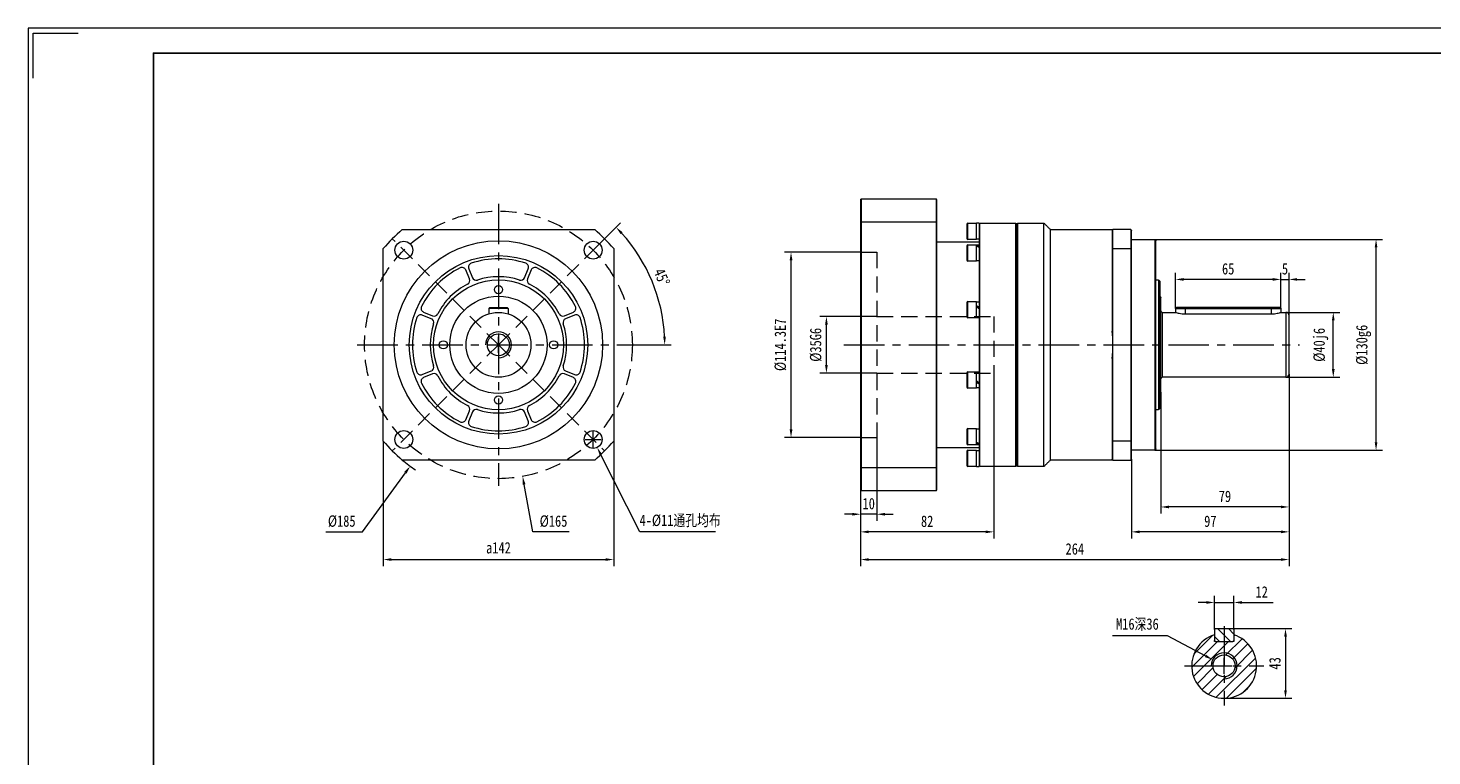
# Model space of a CAD drawing. Header units: millimetres. Extents: x -107 to 1191, y -129 to 788.
# Tile 5 of 6: x -107 to 758, y 340 to 788. Entities that reach past the tile are written whole.
import ezdxf

# ---------------------------------------------------------------- set-up
doc = ezdxf.new("R2010")
doc.units = ezdxf.units.MM
doc.header["$LTSCALE"] = 20
doc.linetypes.add('CENTER', pattern=[2, 1.25, -0.25, 0.25, -0.25])
doc.linetypes.add('DASHED', pattern=[0.75, 0.5, -0.25])
doc.layers.get('0').update_dxf_attribs({"lineweight": 18})
for name, color, linetype, lineweight in [('3中心线层', 1, 'CENTER', 18), ('4虚线层', 6, 'DASHED', 18), ('5剖面线层', 2, 'Continuous', 18), ('图框_外框线', 7, 'Continuous', 18)]:
    doc.layers.add(name, color=color, linetype=linetype, lineweight=lineweight)
doc.styles.add('TH_GBDIM', font='txt', dxfattribs={"width": 0.8})
doc.dimstyles.new('TH_GBDIM', dxfattribs={"dimscale": 2, "dimtxt": 3.5, "dimasz": 2.5, "dimexe": 2, "dimexo": 0, "dimgap": 1.5, "dimtad": 1, "dimdec": 1, "dimdsep": 46, "dimtxsty": 'TH_GBDIM', "dimcen": 2.5, "dimdle": 5, "dimclrd": 4, "dimclre": 4, "dimclrt": 3, "dimadec": 0, "dimazin": 0, "dimtfac": 0.714286, "dimtdec": 1, "dimtmove": 0, "dimatfit": 3, "dimfxl": 1, "dimtolj": 1, "dimarcsym": 0})

# ---------------------------------------------------------------- blocks, each defined once
blk = doc.blocks.new('*X3')
at = {"transparency": 16777216}
blk.add_hatch(color=4, dxfattribs=at).paths.add_polyline_path([(246.53, 525.76), (245.04, 525.01), (243.52, 529.84)], flags=0)
at = {"color": 4, "transparency": 16777216}
for p, q in [((241.04, 529.75), (241.04, 539.75)), ((236.04, 534.75), (246.04, 534.75)), ((269.88, 477.81), (245.78, 525.38)), ((316.39, 477.81), (269.88, 477.81))]:
    blk.add_line(p, q, dxfattribs=at)
at = {"color": 3, "transparency": 16777216, "insert": (294.63, 484.54), "char_height": 7, "width": 102.1689, "attachment_point": 5, "style": 'TH_GBDIM'}
blk.add_mtext('4-%%C11通孔均布', dxfattribs=at)
blk = doc.blocks.new('*X4')
at = {"transparency": 16777216}
blk.add_hatch(color=4, dxfattribs=at).paths.add_polyline_path([(199.34, 507.18), (197.71, 506.88), (197.62, 511.95)], flags=0)
at = {"color": 4, "transparency": 16777216}
for p, q in [((182.7, 588.09), (182.7, 598.09)), ((177.7, 593.09), (187.7, 593.09)), ((203.9, 477.81), (198.52, 507.03)), ((226.36, 477.81), (203.9, 477.81))]:
    blk.add_line(p, q, dxfattribs=at)
at = {"color": 3, "transparency": 16777216, "insert": (216.63, 484.31), "char_height": 7, "width": 30.5511, "attachment_point": 5, "style": 'TH_GBDIM'}
blk.add_mtext('%%C165', dxfattribs=at)
blk = doc.blocks.new('*X5')
at = {"transparency": 16777216}
for points in [[(116.7, 461.58), (116.7, 459.91), (111.7, 460.74)], [(248.7, 461.58), (248.7, 459.91), (253.7, 460.74)]]:
    blk.add_hatch(color=4, dxfattribs=at).paths.add_polyline_path(points, flags=0)
at = {"color": 4, "transparency": 16777216}
for p, q in [((111.7, 533.8), (111.7, 456.74)), ((253.7, 533.8), (253.7, 456.74)), ((116.7, 460.74), (248.7, 460.74))]:
    blk.add_line(p, q, dxfattribs=at)
at = {"color": 3, "transparency": 16777216, "insert": (182.7, 467.95), "char_height": 7, "width": 30.1778, "attachment_point": 5, "style": 'TH_GBDIM'}
blk.add_mtext('a142', dxfattribs=at)
blk = doc.blocks.new('*X6')
at = {"transparency": 16777216}
for points in [[(257.99, 661.34), (259.2, 662.49), (255.15, 665.53)], [(285.87, 598.11), (284.2, 598.07), (285.15, 593.09)]]:
    blk.add_hatch(color=4, dxfattribs=at).paths.add_polyline_path(points, flags=0)
at = {"color": 4, "transparency": 16777216}
for p, q in [((241.04, 651.42), (257.98, 668.36)), ((269.7, 593.09), (289.15, 593.09))]:
    blk.add_line(p, q, dxfattribs=at)
blk.add_arc((182.7, 593.09), 102.45, 2.79648, 42.20352, dxfattribs=at)
at = {"color": 3, "transparency": 16777216, "insert": (283.36, 634.78), "char_height": 7, "width": 21.6051, "attachment_point": 5, "rotation": 292.5, "style": 'TH_GBDIM'}
blk.add_mtext('45%%D', dxfattribs=at)
blk = doc.blocks.new('*X7')
at = {"transparency": 16777216}
blk.add_hatch(color=4, dxfattribs=at).paths.add_polyline_path([(618.77, 402.07), (617.98, 400.6), (622.79, 398.99)], flags=0)
at = {"color": 4, "transparency": 16777216}
for p, q in [((561.04, 413.88), (594.78, 413.88)), ((594.78, 413.88), (618.38, 401.33)), ((629.85, 390.23), (629.85, 400.23)), ((624.85, 395.23), (634.85, 395.23))]:
    blk.add_line(p, q, dxfattribs=at)
at = {"color": 3, "transparency": 16777216, "insert": (576.41, 420.66), "char_height": 7, "width": 54.6933, "attachment_point": 5, "style": 'TH_GBDIM'}
blk.add_mtext('M16深36', dxfattribs=at)
blk = doc.blocks.new('*X8')
at = {"transparency": 16777216}
for points in [[(618.85, 435.12), (618.85, 433.45), (623.85, 434.29)], [(640.85, 435.12), (640.85, 433.45), (635.85, 434.29)]]:
    blk.add_hatch(color=4, dxfattribs=at).paths.add_polyline_path(points, flags=0)
at = {"color": 4, "transparency": 16777216}
for p, q in [((618.85, 434.29), (613.85, 434.29)), ((623.85, 417.63), (623.85, 438.29)), ((623.85, 434.29), (635.85, 434.29)), ((635.85, 417.63), (635.85, 438.29)), ((640.85, 434.29), (660.12, 434.29))]:
    blk.add_line(p, q, dxfattribs=at)
at = {"color": 3, "transparency": 16777216, "insert": (652.99, 440.79), "char_height": 7, "width": 13.1289, "attachment_point": 5, "style": 'TH_GBDIM'}
blk.add_mtext('12', dxfattribs=at)
blk = doc.blocks.new('*X9')
at = {"transparency": 16777216}
for points in [[(666.83, 413.23), (668.5, 413.23), (667.66, 418.23)], [(666.83, 380.23), (668.5, 380.23), (667.66, 375.23)]]:
    blk.add_hatch(color=4, dxfattribs=at).paths.add_polyline_path(points, flags=0)
at = {"color": 4, "transparency": 16777216}
for p, q in [((635.25, 418.23), (671.66, 418.23)), ((667.66, 413.23), (667.66, 380.23)), ((629.85, 375.23), (671.66, 375.23))]:
    blk.add_line(p, q, dxfattribs=at)
at = {"color": 3, "transparency": 16777216, "insert": (661.16, 396.73), "char_height": 7, "width": 14.3733, "attachment_point": 5, "rotation": 90, "style": 'TH_GBDIM'}
blk.add_mtext('43', dxfattribs=at)
blk = doc.blocks.new('*X10')
at = {"transparency": 16777216}
blk.add_hatch(color=4, dxfattribs=at).paths.add_polyline_path([(124.68, 514.73), (126.03, 513.75), (128.29, 518.28)], flags=0)
at = {"color": 4, "transparency": 16777216}
for p, q in [((182.7, 588.09), (182.7, 598.09)), ((177.7, 593.09), (187.7, 593.09)), ((98.86, 477.81), (125.35, 514.24)), ((76.39, 477.81), (98.86, 477.81))]:
    blk.add_line(p, q, dxfattribs=at)
blk.add_arc((182.7, 593.09), 92.5, 230.13596, 236.44855, dxfattribs=at)
at = {"color": 3, "transparency": 16777216, "insert": (86.12, 484.31), "char_height": 7, "width": 30.5511, "attachment_point": 5, "style": 'TH_GBDIM'}
blk.add_mtext('%%C185', dxfattribs=at)
blk = doc.blocks.new('*X11')
at = {"transparency": 16777216}
for points in [[(696.28, 608.09), (697.94, 608.09), (697.11, 613.09)], [(696.28, 578.09), (697.94, 578.09), (697.11, 573.09)]]:
    blk.add_hatch(color=4, dxfattribs=at).paths.add_polyline_path(points, flags=0)
at = {"color": 4, "transparency": 16777216}
for p, q in [((667.85, 613.09), (701.11, 613.09)), ((697.11, 578.09), (697.11, 608.09)), ((667.85, 573.09), (701.11, 573.09))]:
    blk.add_line(p, q, dxfattribs=at)
at = {"color": 3, "transparency": 16777216, "insert": (689.44, 593.09), "char_height": 7, "width": 38.64, "attachment_point": 5, "rotation": 90, "style": 'TH_GBDIM'}
blk.add_mtext('%%C40j6', dxfattribs=at)
blk = doc.blocks.new('*X12')
at = {"transparency": 16777216}
for points in [[(722.62, 653.09), (724.29, 653.09), (723.45, 658.09)], [(722.62, 533.09), (724.29, 533.09), (723.45, 528.09)]]:
    blk.add_hatch(color=4, dxfattribs=at).paths.add_polyline_path(points, flags=0)
at = {"color": 4, "transparency": 16777216}
for p, q in [((587.05, 658.09), (727.45, 658.09)), ((723.45, 533.09), (723.45, 653.09)), ((587.05, 528.09), (727.45, 528.09))]:
    blk.add_line(p, q, dxfattribs=at)
at = {"color": 3, "transparency": 16777216, "insert": (715.79, 593.09), "char_height": 7, "width": 46.6044, "attachment_point": 5, "rotation": 90, "style": 'TH_GBDIM'}
blk.add_mtext('%%C130g6', dxfattribs=at)
blk = doc.blocks.new('*X13')
at = {"transparency": 16777216}
for points in [[(604.85, 634.23), (604.85, 632.57), (599.85, 633.4)], [(659.85, 634.23), (659.85, 632.57), (664.85, 633.4)]]:
    blk.add_hatch(color=4, dxfattribs=at).paths.add_polyline_path(points, flags=0)
at = {"color": 4, "transparency": 16777216}
for p, q in [((599.85, 615.49), (599.85, 637.4)), ((659.85, 633.4), (604.85, 633.4)), ((664.85, 615.49), (664.85, 637.4))]:
    blk.add_line(p, q, dxfattribs=at)
at = {"color": 3, "transparency": 16777216, "insert": (632.35, 639.9), "char_height": 7, "width": 14.1867, "attachment_point": 5, "style": 'TH_GBDIM'}
blk.add_mtext('65', dxfattribs=at)
blk = doc.blocks.new('*X14')
at = {"transparency": 16777216}
for points in [[(659.85, 634.23), (659.85, 632.57), (664.85, 633.4)], [(674.85, 634.23), (674.85, 632.57), (669.85, 633.4)]]:
    blk.add_hatch(color=4, dxfattribs=at).paths.add_polyline_path(points, flags=0)
at = {"color": 4, "transparency": 16777216}
for p, q in [((659.85, 633.4), (654.85, 633.4)), ((664.85, 615.49), (664.85, 637.4)), ((664.85, 633.4), (669.85, 633.4)), ((669.85, 611.09), (669.85, 637.4)), ((674.85, 633.4), (679.85, 633.4))]:
    blk.add_line(p, q, dxfattribs=at)
at = {"color": 3, "transparency": 16777216, "insert": (667.35, 639.9), "char_height": 7, "width": 6.0356, "attachment_point": 5, "style": 'TH_GBDIM'}
blk.add_mtext('5', dxfattribs=at)
blk = doc.blocks.new('*X15')
at = {"transparency": 16777216}
for points in [[(595.85, 493.99), (595.85, 492.32), (590.85, 493.16)], [(664.85, 493.99), (664.85, 492.32), (669.85, 493.16)]]:
    blk.add_hatch(color=4, dxfattribs=at).paths.add_polyline_path(points, flags=0)
at = {"color": 4, "transparency": 16777216}
for p, q in [((669.85, 575.09), (669.85, 489.16)), ((590.85, 563.89), (590.85, 489.16)), ((664.85, 493.16), (595.85, 493.16))]:
    blk.add_line(p, q, dxfattribs=at)
at = {"color": 3, "transparency": 16777216, "insert": (630.35, 499.66), "char_height": 7, "width": 14.0622, "attachment_point": 5, "style": 'TH_GBDIM'}
blk.add_mtext('79', dxfattribs=at)
blk = doc.blocks.new('*X16')
at = {"transparency": 16777216}
for points in [[(577.85, 478.64), (577.85, 476.97), (572.85, 477.81)], [(664.85, 478.64), (664.85, 476.97), (669.85, 477.81)]]:
    blk.add_hatch(color=4, dxfattribs=at).paths.add_polyline_path(points, flags=0)
at = {"color": 4, "transparency": 16777216}
for p, q in [((669.85, 575.09), (669.85, 473.81)), ((572.85, 522.59), (572.85, 473.81)), ((664.85, 477.81), (577.85, 477.81))]:
    blk.add_line(p, q, dxfattribs=at)
at = {"color": 3, "transparency": 16777216, "insert": (621.35, 484.31), "char_height": 7, "width": 14.3111, "attachment_point": 5, "style": 'TH_GBDIM'}
blk.add_mtext('97', dxfattribs=at)
blk = doc.blocks.new('*X17')
at = {"transparency": 16777216}
for points in [[(362.15, 645.24), (363.82, 645.24), (362.98, 650.24)], [(362.15, 540.94), (363.82, 540.94), (362.98, 535.94)]]:
    blk.add_hatch(color=4, dxfattribs=at).paths.add_polyline_path(points, flags=0)
at = {"color": 4, "transparency": 16777216}
for p, q in [((405.85, 650.24), (358.98, 650.24)), ((362.98, 540.94), (362.98, 645.24)), ((405.85, 535.94), (358.98, 535.94))]:
    blk.add_line(p, q, dxfattribs=at)
at = {"color": 3, "transparency": 16777216, "insert": (356.48, 593.09), "char_height": 7, "width": 62.4711, "attachment_point": 5, "rotation": 90, "style": 'TH_GBDIM'}
blk.add_mtext('%%C114.3E7', dxfattribs=at)
blk = doc.blocks.new('*X18')
at = {"transparency": 16777216}
for points in [[(383.94, 605.59), (385.6, 605.59), (384.77, 610.59)], [(383.94, 580.59), (385.6, 580.59), (384.77, 575.59)]]:
    blk.add_hatch(color=4, dxfattribs=at).paths.add_polyline_path(points, flags=0)
at = {"color": 4, "transparency": 16777216}
for p, q in [((415.85, 610.59), (380.77, 610.59)), ((384.77, 580.59), (384.77, 605.59)), ((415.85, 575.59), (380.77, 575.59))]:
    blk.add_line(p, q, dxfattribs=at)
at = {"color": 3, "transparency": 16777216, "insert": (378.27, 593.09), "char_height": 7, "width": 38.64, "attachment_point": 5, "rotation": 90, "style": 'TH_GBDIM'}
blk.add_mtext('%%C35G6', dxfattribs=at)
blk = doc.blocks.new('*X19')
at = {"transparency": 16777216}
for points in [[(400.85, 489.5), (400.85, 487.83), (405.85, 488.67)], [(420.85, 489.5), (420.85, 487.83), (415.85, 488.67)]]:
    blk.add_hatch(color=4, dxfattribs=at).paths.add_polyline_path(points, flags=0)
at = {"color": 4, "transparency": 16777216}
for p, q in [((415.85, 535.94), (415.85, 484.67)), ((405.85, 503.59), (405.85, 484.67)), ((400.85, 488.67), (395.85, 488.67)), ((415.85, 488.67), (405.85, 488.67)), ((420.85, 488.67), (425.85, 488.67))]:
    blk.add_line(p, q, dxfattribs=at)
at = {"color": 3, "transparency": 16777216, "insert": (410.85, 495.17), "char_height": 7, "width": 13.3156, "attachment_point": 5, "style": 'TH_GBDIM'}
blk.add_mtext('10', dxfattribs=at)
blk = doc.blocks.new('*X20')
at = {"transparency": 16777216}
for points in [[(410.85, 478.64), (410.85, 476.97), (405.85, 477.81)], [(482.85, 478.64), (482.85, 476.97), (487.85, 477.81)]]:
    blk.add_hatch(color=4, dxfattribs=at).paths.add_polyline_path(points, flags=0)
at = {"color": 4, "transparency": 16777216}
for p, q in [((487.85, 575.59), (487.85, 473.81)), ((405.85, 503.59), (405.85, 473.81)), ((482.85, 477.81), (410.85, 477.81))]:
    blk.add_line(p, q, dxfattribs=at)
at = {"color": 3, "transparency": 16777216, "insert": (446.85, 484.31), "char_height": 7, "width": 14.2489, "attachment_point": 5, "style": 'TH_GBDIM'}
blk.add_mtext('82', dxfattribs=at)
blk = doc.blocks.new('*X21')
at = {"transparency": 16777216}
for points in [[(410.85, 461.58), (410.85, 459.91), (405.85, 460.74)], [(664.85, 461.58), (664.85, 459.91), (669.85, 460.74)]]:
    blk.add_hatch(color=4, dxfattribs=at).paths.add_polyline_path(points, flags=0)
at = {"color": 4, "transparency": 16777216}
for p, q in [((669.85, 575.09), (669.85, 456.74)), ((405.85, 503.59), (405.85, 456.74)), ((410.85, 460.74), (664.85, 460.74))]:
    blk.add_line(p, q, dxfattribs=at)
at = {"color": 3, "transparency": 16777216, "insert": (537.85, 467.24), "char_height": 7, "width": 22.5244, "attachment_point": 5, "style": 'TH_GBDIM'}
blk.add_mtext('264', dxfattribs=at)

msp = doc.modelspace()

# ---------------------------------------------------------------- hatches: boundary and pattern name
at = {"layer": '5剖面线层'}
h = msp.add_hatch(dxfattribs=at)
h.set_pattern_fill('ANSI31', color=256, style=0, pattern_type=0)
h.set_pattern_definition([(135, (0, 0), (-3.367596, -3.367596), [])])
h.paths.add_polyline_path([(629.85, 410.23), (635.25, 410.23), (635.85, 410.83), (635.85, 417.63), (635.25, 418.23), (629.85, 418.23)], flags=0)
h.paths.add_polyline_path([(629.85, 418.23), (624.45, 418.23), (623.85, 417.63), (623.85, 410.83), (624.45, 410.23), (629.85, 410.23)], flags=0)
h = msp.add_hatch(dxfattribs=at)
h.set_pattern_fill('ANSI31', color=256, style=0, pattern_type=0)
h.set_pattern_definition([(45, (0, 0), (-3.367596, 3.367596), [])])
edge = h.paths.add_edge_path(flags=0)
edge.add_line((635.85, 414.31), (635.85, 410.83))
edge.add_line((635.85, 410.83), (635.85, 410.23))
edge.add_line((635.85, 410.23), (635.25, 410.23))
edge.add_line((635.25, 410.23), (629.85, 410.23))
edge.add_line((629.85, 410.23), (629.85, 403.23))
edge.add_arc((629.85, 395.23), 8, 0, 90, ccw=False)
edge.add_line((637.85, 395.23), (649.85, 395.23))
edge.add_arc((629.85, 395.23), 20, 0, 72.54239)
edge = h.paths.add_edge_path(flags=0)
edge.add_line((649.85, 395.23), (637.85, 395.23))
edge.add_arc((629.85, 395.23), 8, 270, 360, ccw=False)
edge.add_line((629.85, 387.23), (629.85, 375.23))
edge.add_arc((629.85, 395.23), 20, 270, 360)
edge = h.paths.add_edge_path(flags=0)
edge.add_arc((629.85, 395.23), 8, 180, 270, ccw=False)
edge.add_line((621.85, 395.23), (609.85, 395.23))
edge.add_arc((629.85, 395.23), 20, 180, 270)
edge.add_line((629.85, 375.23), (629.85, 387.23))
edge = h.paths.add_edge_path(flags=0)
edge.add_line((629.85, 410.23), (624.45, 410.23))
edge.add_line((624.45, 410.23), (623.85, 410.23))
edge.add_line((623.85, 410.23), (623.85, 410.83))
edge.add_line((623.85, 410.83), (623.85, 414.31))
edge.add_arc((629.85, 395.23), 20, 107.45761, 180)
edge.add_line((609.85, 395.23), (623.05, 395.23))
edge.add_arc((629.85, 395.23), 6.8, 90, 180, ccw=False)
edge.add_line((629.85, 402.03), (629.85, 410.23))
edge = h.paths.add_edge_path(flags=0)
edge.add_line((629.85, 403.23), (629.85, 402.03))
edge.add_arc((629.85, 395.23), 6.8, 0, 90, ccw=False)
edge.add_line((636.65, 395.23), (637.85, 395.23))
edge.add_arc((629.85, 395.23), 8, 0, 90)
edge = h.paths.add_edge_path(flags=0)
edge.add_line((637.85, 395.23), (636.65, 395.23))
edge.add_arc((629.85, 395.23), 6.8, 270, 360, ccw=False)
edge.add_line((629.85, 388.43), (629.85, 387.23))
edge.add_arc((629.85, 395.23), 8, 270, 360)
edge = h.paths.add_edge_path(flags=0)
edge.add_line((623.05, 395.23), (621.85, 395.23))
edge.add_arc((629.85, 395.23), 8, 180, 270)
edge.add_line((629.85, 387.23), (629.85, 388.43))
edge.add_arc((629.85, 395.23), 6.8, 180, 270, ccw=False)

# ---------------------------------------------------------------- linework, layer by layer
at = {"color": 7, "linetype": 'Continuous', "lineweight": 15}
for p, q in [((405.85, 682.59), (405.85, 668.44)), ((406.35, 668.63), (406.35, 683.09)), ((406.35, 683.09), (452.35, 683.09)), ((452.35, 683.09), (452.35, 668.63)), ((452.85, 668.44), (452.85, 682.59)), ((405.85, 668.44), (405.85, 517.73)), ((452.35, 668.63), (406.35, 668.63)), ((406.35, 517.55), (406.35, 668.63)), ((452.35, 668.63), (452.35, 517.55)), ((452.85, 517.73), (452.85, 668.44)), ((471.25, 667.34), (471.25, 663.09)), ((472, 663.09), (472, 668.09)), ((477.25, 663.09), (477.25, 668.09)), ((478.85, 668.03), (478.85, 667.59)), ((478.85, 667.94), (478.85, 667.59)), ((478.85, 667.56), (478.85, 654.57)), ((479.35, 593.09), (479.35, 668.09)), ((501.35, 668.09), (501.35, 518.09)), ((501.85, 518.59), (501.85, 667.59)), ((502.65, 593.09), (502.65, 668.09)), ((518.85, 593.09), (518.85, 668.09)), ((123.41, 664.09), (241.99, 664.09)), ((471.25, 663.09), (471.25, 658.84)), ((472, 658.09), (472, 663.09)), ((477.25, 658.09), (477.25, 663.09)), ((522.85, 593.09), (522.85, 664.09)), ((560.85, 663.59), (560.85, 652.19)), ((561.35, 652.38), (561.35, 664.09)), ((572.35, 664.09), (561.35, 664.09)), ((572.35, 664.09), (572.35, 652.38)), ((572.85, 652.19), (572.85, 663.59)), ((587.05, 658.09), (587.05, 528.09)), ((111.7, 533.8), (111.7, 652.38)), ((253.7, 652.38), (253.7, 533.8)), ((471.25, 653.97), (471.25, 647.22)), ((472, 646.78), (472, 654.72)), ((477.25, 646.78), (477.25, 654.72)), ((478.85, 654.57), (478.85, 653.71)), ((478.85, 653.71), (478.85, 653.36)), ((478.85, 653.36), (478.85, 653.1)), ((478.85, 653.1), (478.85, 652.1)), ((478.85, 652.1), (478.85, 618.1)), ((560.85, 652.19), (560.85, 601.5)), ((561.35, 593.09), (561.35, 652.38)), ((561.35, 652.38), (572.35, 652.38)), ((572.35, 652.38), (572.35, 533.8)), ((572.85, 533.98), (572.85, 652.19)), ((587.85, 528.89), (587.85, 657.29)), ((471.25, 647.22), (471.25, 645.47)), ((472, 644.72), (472, 646.78)), ((477.25, 644.72), (477.25, 646.78)), ((164.8, 633.69), (162.5, 639.25)), ((164.35, 640.01), (166.65, 634.45)), ((198.75, 634.45), (201.06, 640.01)), ((202.9, 639.25), (200.6, 633.69)), ((589.35, 633.09), (589.35, 553.09)), ((590.35, 554.09), (590.35, 632.09)), ((177.3, 616.09), (176.7, 615.49)), ((188.7, 615.49), (176.7, 615.49)), ((176.7, 615.49), (176.7, 612.17)), ((177.3, 616.09), (188.1, 616.09)), ((188.1, 616.09), (188.7, 615.49)), ((188.7, 615.49), (188.7, 612.17)), ((471.25, 618.97), (471.25, 610.68)), ((472, 609.96), (472, 619.72)), ((477.25, 609.96), (477.25, 619.72)), ((478.85, 618.1), (478.85, 616.24)), ((478.85, 616.24), (478.85, 616.11)), ((478.85, 616.11), (478.85, 615.34)), ((478.85, 615.34), (478.85, 614.1)), ((590.85, 563.89), (590.85, 622.29)), ((599.85, 615.49), (599.85, 613.09)), ((599.85, 615.49), (605.85, 615.49)), ((605.85, 616.09), (600.45, 616.09)), ((658.85, 616.09), (605.85, 616.09)), ((605.85, 615.49), (605.85, 616.09)), ((605.85, 615.49), (658.85, 615.49)), ((605.85, 615.49), (605.85, 612.17)), ((658.85, 616.09), (658.85, 615.49)), ((664.25, 616.09), (658.85, 616.09)), ((658.85, 615.49), (664.85, 615.49)), ((658.85, 615.49), (658.85, 612.17)), ((664.85, 615.49), (664.85, 613.09)), ((141.33, 609.14), (135.78, 611.44)), ((136.54, 613.29), (142.1, 610.99)), ((223.3, 610.99), (228.86, 613.29)), ((229.63, 611.44), (224.07, 609.14)), ((471.25, 610.68), (471.25, 610.47)), ((472, 609.72), (472, 609.96)), ((477.25, 609.72), (477.25, 609.96)), ((478.85, 614.1), (478.85, 593.09)), ((591.85, 573.09), (591.85, 613.09)), ((605.85, 612.17), (658.85, 612.17)), ((667.85, 613.09), (667.85, 573.09)), ((669.85, 575.09), (669.85, 611.09)), ((478.85, 593.09), (478.85, 572.07)), ((479.35, 518.09), (479.35, 593.09)), ((502.65, 518.09), (502.65, 593.09)), ((518.85, 518.09), (518.85, 593.09)), ((522.85, 522.09), (522.85, 593.09)), ((561.35, 533.8), (561.35, 593.09)), ((560.85, 584.68), (560.85, 533.98)), ((135.78, 574.73), (141.33, 577.03)), ((142.1, 575.19), (136.54, 572.88)), ((228.86, 572.88), (223.3, 575.19)), ((224.07, 577.03), (229.63, 574.73)), ((471.25, 575.71), (471.25, 567.21)), ((472, 566.46), (472, 576.46)), ((477.25, 566.46), (477.25, 576.46)), ((478.85, 572.07), (478.85, 569.93)), ((478.85, 569.93), (478.85, 569.19)), ((478.85, 569.08), (478.85, 569.19)), ((478.85, 569.08), (478.85, 568.07)), ((478.85, 568.12), (478.85, 534.07)), ((162.5, 546.93), (164.8, 552.48)), ((166.65, 551.72), (164.35, 546.16)), ((201.06, 546.16), (198.75, 551.72)), ((200.6, 552.48), (202.9, 546.93)), ((471.25, 540.71), (471.25, 532.21)), ((472, 531.46), (472, 541.46)), ((477.25, 531.46), (477.25, 541.46)), ((472, 518.09), (472, 528.09)), ((477.25, 518.09), (477.25, 528.09)), ((478.85, 534.07), (478.85, 532.46)), ((478.85, 532.46), (478.85, 532.28)), ((478.85, 531.99), (478.85, 532.28)), ((478.85, 531.99), (478.85, 531.6)), ((478.85, 531.6), (478.85, 518.62)), ((560.85, 533.98), (560.85, 522.59)), ((572.35, 533.8), (561.35, 533.8)), ((561.35, 522.09), (561.35, 533.8)), ((572.35, 533.8), (572.35, 522.09)), ((572.85, 522.59), (572.85, 533.98)), ((241.99, 522.09), (123.41, 522.09)), ((471.25, 527.34), (471.25, 518.84)), ((561.35, 522.09), (572.35, 522.09)), ((405.85, 517.73), (405.85, 503.59)), ((406.35, 517.55), (452.35, 517.55)), ((406.35, 503.09), (406.35, 517.55)), ((452.35, 517.55), (452.35, 503.09)), ((452.85, 503.59), (452.85, 517.73)), ((478.85, 518.59), (478.85, 518.15)), ((478.85, 518.23), (478.85, 518.59)), ((452.35, 503.09), (406.35, 503.09))]:
    msp.add_line(p, q, dxfattribs=at)
at = {"color": 1, "linetype": 'DASHED'}
for q in [(117.29, 658.49), (248.11, 658.49), (117.29, 527.68), (248.11, 527.68)]:
    msp.add_line((182.7, 593.09), q, dxfattribs=at)
for p, q in [((177.3, 616.09), (176.7, 615.49)), ((176.7, 615.49), (176.7, 612.17)), ((177.3, 616.09), (188.1, 616.09)), ((188.1, 616.09), (188.7, 615.49)), ((188.7, 615.49), (188.7, 612.17)), ((624.45, 418.23), (623.85, 417.63)), ((623.85, 417.63), (623.85, 410.83)), ((624.45, 418.23), (635.25, 418.23)), ((635.25, 418.23), (635.85, 417.63)), ((635.85, 417.63), (635.85, 410.83)), ((623.85, 410.83), (624.45, 410.23)), ((623.85, 410.23), (623.85, 410.83)), ((624.45, 410.23), (623.85, 410.23)), ((624.45, 410.23), (635.25, 410.23)), ((635.25, 410.23), (635.85, 410.83)), ((635.85, 410.23), (635.25, 410.23)), ((635.85, 410.83), (635.85, 410.23))]:
    msp.add_line(p, q)
msp.add_circle((182.7, 593.09), 82.5, dxfattribs=at)
at = {"color": 7, "linetype": 'Continuous', "lineweight": 15}
for centre, radius in [((182.7, 593.09), 64.2), ((124.37, 651.42), 5.5), ((241.04, 651.42), 5.5), ((182.7, 593.09), 55), ((182.7, 593.09), 40), ((182.7, 593.09), 30), ((182.7, 627.09), 2.5), ((148.7, 593.09), 2.5), ((216.7, 593.09), 2.5), ((182.7, 559.09), 2.5), ((124.37, 534.75), 5.5), ((241.04, 534.75), 5.5)]:
    msp.add_circle(centre, radius, dxfattribs=at)
for centre, radius in [((182.7, 593.09), 20), ((182.7, 593.09), 6.8), ((629.85, 395.23), 6.8)]:
    msp.add_circle(centre, radius)
for centre, radius, start, end in [((472, 667.34), 0.75, 90, 180), ((182.7, 593.09), 92.5, 129.86404, 140.13596), ((182.7, 593.09), 92.5, 39.86404, 50.13596), ((472, 658.84), 0.75, 180, 270), ((472, 653.97), 0.75, 90, 180), ((182.7, 593.09), 53, 116.47418, 153.52582), ((160.19, 638.29), 2.5, 22.5, 116.47418), ((166.66, 640.97), 2.5, 108.52582, 202.5), ((182.7, 593.09), 53, 71.47418, 108.52582), ((198.75, 640.97), 2.5, 337.5, 71.47418), ((205.21, 638.29), 2.5, 63.52582, 157.5), ((182.7, 593.09), 53, 26.47418, 63.52582), ((472, 645.47), 0.75, 180, 270), ((162.49, 632.73), 2.5, 297.01107, 22.5), ((168.96, 635.41), 2.5, 202.5, 287.98893), ((182.7, 593.09), 42, 72.01107, 107.98893), ((196.45, 635.41), 2.5, 252.01107, 337.5), ((202.91, 632.73), 2.5, 157.5, 242.98893), ((182.7, 593.09), 42, 117.01107, 152.98893), ((182.7, 593.09), 42, 27.01107, 62.98893), ((137.5, 615.6), 2.5, 153.52582, 247.5), ((227.91, 615.6), 2.5, 292.5, 26.47418), ((472, 618.97), 0.75, 90, 180), ((182.7, 593.09), 53, 161.47418, 198.52582), ((134.82, 609.13), 2.5, 67.5, 161.47418), ((182.7, 593.09), 42, 162.01107, 197.98893), ((140.38, 606.83), 2.5, 342.01107, 67.5), ((143.06, 613.3), 2.5, 247.5, 332.98893), ((222.35, 613.3), 2.5, 207.01107, 292.5), ((225.03, 606.83), 2.5, 112.5, 197.98893), ((182.7, 593.09), 42, 342.01107, 17.98893), ((230.59, 609.13), 2.5, 18.52582, 112.5), ((182.7, 593.09), 53, 341.47418, 18.52582), ((472, 610.47), 0.75, 180, 270), ((591.85, 614.09), 1, 180, 270), ((667.85, 611.09), 2, 0, 90), ((490.35, 593.09), 71, 0, 6.80375), ((490.35, 593.09), 71, 353.19625, 0), ((140.38, 579.34), 2.5, 292.5, 17.98893), ((225.03, 579.34), 2.5, 162.01107, 247.5), ((134.82, 577.04), 2.5, 198.52582, 292.5), ((137.5, 570.57), 2.5, 112.5, 206.47418), ((143.06, 572.88), 2.5, 27.01107, 112.5), ((182.7, 593.09), 42, 207.01107, 242.98893), ((182.7, 593.09), 42, 297.01107, 332.98893), ((222.35, 572.88), 2.5, 67.5, 152.98893), ((227.91, 570.57), 2.5, 333.52582, 67.5), ((230.59, 577.04), 2.5, 247.5, 341.47418), ((472, 575.71), 0.75, 90, 180), ((591.85, 572.09), 1, 90, 180), ((667.85, 575.09), 2, 270, 0), ((182.7, 593.09), 53, 206.47418, 243.52582), ((182.7, 593.09), 53, 296.47418, 333.52582), ((472, 567.21), 0.75, 180, 270), ((162.49, 553.44), 2.5, 337.5, 62.98893), ((202.91, 553.44), 2.5, 117.01107, 202.5), ((160.19, 547.88), 2.5, 243.52582, 337.5), ((166.66, 545.2), 2.5, 157.5, 251.47418), ((168.96, 550.76), 2.5, 72.01107, 157.5), ((182.7, 593.09), 42, 252.01107, 287.98893), ((196.45, 550.76), 2.5, 22.5, 107.98893), ((198.75, 545.2), 2.5, 288.52582, 22.5), ((205.21, 547.88), 2.5, 202.5, 296.47418), ((182.7, 593.09), 53, 251.47418, 288.52582), ((472, 540.71), 0.75, 90, 180), ((182.7, 593.09), 92.5, 219.86404, 230.13596), ((182.7, 593.09), 92.5, 309.86404, 320.13596), ((472, 532.21), 0.75, 180, 270), ((472, 527.34), 0.75, 90, 180), ((472, 518.84), 0.75, 180, 270)]:
    msp.add_arc(centre, radius, start, end, dxfattribs=at)
at = {"color": 4}
for centre in [(182.7, 593.09), (629.85, 395.23)]:
    msp.add_arc(centre, 8, 270, 180, dxfattribs=at)
msp.add_arc((629.85, 395.23), 20, 107.4576, 72.5424)
at = {"color": 7, "linetype": 'Continuous', "lineweight": 15}
for centre, major_axis, ratio, start_param, end_param in [((477.25, 663.09), (-8.56, 0), 0.57735, 4.524286, 4.712389), ((478.85, 663.09), (-8.56, 0), 0.57735, 4.712389, 4.806024), ((478.85, 649.72), (-8.43, 3.54), 0.408882, 4.88225, 5.070353), ((477.25, 649.72), (-8.43, 3.54), 0.408882, 4.694146, 4.88225), ((478.85, 614.72), (-8.53, 4.8), 0.136294, 4.788942, 4.977046), ((478.85, 614.72), (-5.77, 3.25), 0.136294, 4.788942, 5.06917), ((477.25, 614.72), (-8.53, 4.8), 0.136294, 4.600839, 4.788942), ((478.85, 571.46), (-8.53, 4.8), 0.136294, 1.459246, 1.64735), ((477.25, 571.46), (-5.77, 3.25), 0.136294, 1.64735, 1.927578), ((477.25, 571.46), (-8.53, 4.8), 0.136294, 1.64735, 1.835453), ((478.85, 536.46), (-8.43, 3.54), 0.408882, 1.552554, 1.740657), ((477.25, 536.46), (-8.43, 3.54), 0.408882, 1.740657, 1.92876), ((478.85, 523.09), (-8.56, 0), 0.57735, 1.382693, 1.570796), ((477.25, 523.09), (-8.56, 0), 0.57735, 1.570796, 1.664431)]:
    msp.add_ellipse(centre, major_axis=major_axis, ratio=ratio, start_param=start_param, end_param=end_param, dxfattribs=at)
for points in [[(405.85, 682.59), (406.35, 683.09)], [(452.85, 682.59), (452.35, 683.09)], [(405.85, 668.44), (406.35, 668.63)], [(452.85, 668.44), (452.35, 668.63)], [(472, 668.09), (477.25, 668.09)], [(478.85, 667.59), (479.35, 668.09)], [(479.35, 668.09), (501.35, 668.09)], [(501.35, 668.09), (501.85, 667.59)], [(501.85, 667.29), (502.65, 668.09)], [(502.65, 668.09), (518.85, 668.09)], [(518.85, 668.09), (522.85, 664.09)], [(477.25, 658.09), (472, 658.09)], [(478.85, 658.15), (477.25, 658.15)], [(522.85, 664.09), (561.35, 664.09)], [(561.35, 664.09), (560.85, 663.59)], [(572.35, 664.09), (572.85, 663.59)], [(572.85, 658.09), (587.05, 658.09)], [(587.05, 658.09), (587.85, 657.29)], [(452.85, 656.59), (478.85, 656.59)], [(472, 654.72), (477.25, 654.72)], [(477.25, 654.66), (478.85, 654.66)], [(561.35, 652.38), (560.85, 652.19)], [(572.35, 652.38), (572.85, 652.19)], [(477.25, 644.72), (472, 644.72)], [(478.85, 644.78), (477.25, 644.78)], [(587.85, 633.09), (589.35, 633.09)], [(589.35, 633.09), (590.35, 632.09)], [(472, 619.72), (477.25, 619.72)], [(477.25, 619.66), (478.85, 619.66)], [(590.35, 622.79), (590.85, 622.29)], [(599.85, 615.49), (600.45, 616.09)], [(664.25, 616.09), (664.85, 615.49)], [(477.25, 609.72), (472, 609.72)], [(478.85, 609.78), (477.25, 609.78)], [(591.85, 613.09), (599.85, 613.09)], [(664.85, 613.09), (667.85, 613.09)], [(472, 576.46), (477.25, 576.46)], [(477.25, 576.4), (478.85, 576.4)], [(667.85, 573.09), (591.85, 573.09)], [(477.25, 566.46), (472, 566.46)], [(478.85, 566.52), (477.25, 566.52)], [(590.85, 563.89), (590.35, 563.39)], [(590.35, 554.09), (589.35, 553.09)], [(589.35, 553.09), (587.85, 553.09)], [(472, 541.46), (477.25, 541.46)], [(477.25, 541.4), (478.85, 541.4)], [(478.85, 529.59), (452.85, 529.59)], [(477.25, 531.46), (472, 531.46)], [(472, 528.09), (477.25, 528.09)], [(478.85, 531.52), (477.25, 531.52)], [(477.25, 528.03), (478.85, 528.03)], [(561.35, 533.8), (560.85, 533.98)], [(572.35, 533.8), (572.85, 533.98)], [(587.05, 528.09), (572.85, 528.09)], [(587.85, 528.89), (587.05, 528.09)], [(522.85, 522.09), (518.85, 518.09)], [(561.35, 522.09), (522.85, 522.09)], [(561.35, 522.09), (560.85, 522.59)], [(572.85, 522.59), (572.35, 522.09)], [(405.85, 517.73), (406.35, 517.55)], [(452.85, 517.73), (452.35, 517.55)], [(477.25, 518.09), (472, 518.09)], [(479.35, 518.09), (478.85, 518.59)], [(501.35, 518.09), (479.35, 518.09)], [(501.85, 518.59), (501.35, 518.09)], [(502.65, 518.09), (501.85, 518.89)], [(518.85, 518.09), (502.65, 518.09)], [(406.35, 503.09), (405.85, 503.59)], [(452.35, 503.09), (452.85, 503.59)]]:
    msp.add_open_spline(points, degree=1, dxfattribs=at)
for points, knots in [([(599.92, 613.07), (599.9, 613.07), (599.81, 613.1), (600.31, 612.95), (601.36, 612.67), (602.97, 612.35), (604.58, 612.18), (605.56, 612.17), (605.85, 612.17)], [0, 0, 0, 0, 0.367936, 1.620165, 2.887401, 4.203436, 5.531466, 6.106757, 6.106757, 6.106757, 6.106757]), ([(658.85, 612.17), (659.51, 612.19), (660.82, 612.23), (662.59, 612.51), (663.95, 612.82), (664.76, 613.06), (664.78, 613.06), (664.79, 613.07)], [0, 0, 0, 0, 1.253359, 2.505317, 3.793271, 5.107315, 6.020352, 6.020352, 6.020352, 6.020352])]:
    msp.add_open_spline(points, degree=3, knots=knots, dxfattribs=at)
at = {"layer": '3中心线层'}
for p, q in [((182.7, 680.09), (182.7, 506.09)), ((95.7, 593.09), (269.7, 593.09)), ((395.51, 593.09), (676.23, 593.09)), ((629.85, 419.73), (629.85, 370.73)), ((605.35, 395.23), (654.35, 395.23))]:
    msp.add_line(p, q, dxfattribs=at)
at = {"layer": '4虚线层'}
for p, q in [((405.85, 650.24), (415.85, 650.24)), ((415.85, 650.24), (415.85, 535.94)), ((415.85, 610.59), (487.85, 610.59)), ((487.85, 610.59), (487.85, 575.59)), ((415.85, 575.59), (487.85, 575.59)), ((405.85, 535.94), (415.85, 535.94))]:
    msp.add_line(p, q, dxfattribs=at)
at = {"layer": '图框_外框线', "color": 3}
msp.add_lwpolyline([(-107.15, -129.4), (1190.64, -129.4), (1190.64, 788.33), (-107.15, 788.33)], close=True, dxfattribs=at)
msp.add_lwpolyline([(-104.06, 757.43), (-104.06, 785.24), (-76.25, 785.24)], dxfattribs=at)
at = {"layer": '图框_外框线', "color": 3, "lineweight": 25}
msp.add_lwpolyline([(-29.9, -113.95), (1175.19, -113.95), (1175.19, 772.88), (-29.9, 772.88)], close=True, dxfattribs=at)

# ---------------------------------------------------------------- dimensions: what is measured, and where the dimension line sits
for p1, p2, picture, middle in [((237.11, 667.89), (128.29, 518.28), '*X10', (98.86, 477.81)), ((167.78, 674.23), (197.62, 511.95), '*X4', (203.9, 477.81))]:
    dim = msp.add_diameter_dim_2p(p1=p1, p2=p2, dimstyle='TH_GBDIM', override={"dimtih": 1, "dimtoh": 1, "dimpost": '%%C<>', "dimsah": 1, "dimtofl": 0, "dimtzin": 0})
    dim.commit()
    dim.dimension.update_dxf_attribs({"geometry": picture, "text_midpoint": middle, "dimtype": 163})
dim = msp.add_angular_dim_2l(base=(277.36, 632.29), line1=((95.7, 593.09), (269.7, 593.09)), line2=((182.7, 593.09), (241.04, 651.42)), dimstyle='TH_GBDIM', override={"dimtad": 1, "dimtih": 0, "dimtoh": 0, "dimsah": 1, "dimtdec": 0, "dimtzin": 0})
dim.commit()
dim.dimension.update_dxf_attribs({"geometry": '*X6', "text_midpoint": (283.36, 634.78)})
for base, p1, p2, text, picture, middle in [((723.45, 658.09), (587.05, 528.09), (587.05, 658.09), '%%C<>g6', '*X12', (723.45, 593.09)), ((697.11, 613.09), (667.85, 573.09), (667.85, 613.09), '%%C<>j6', '*X11', (697.11, 593.09))]:
    dim = msp.add_linear_dim(base=base, p1=p1, p2=p2, angle=90, text=text, dimstyle='TH_GBDIM', override={"dimsah": 1, "dimtzin": 0})
    dim.commit()
    dim.dimension.update_dxf_attribs({"geometry": picture, "text_midpoint": middle, "dimtype": 160})
for base, p1, p2, text, picture, middle in [((362.98, 650.24), (405.85, 535.94), (405.85, 650.24), '%%C<>E7', '*X17', (356.48, 593.09)), ((384.77, 610.59), (415.85, 575.59), (415.85, 610.59), '%%C<>G6', '*X18', (378.27, 593.09))]:
    dim = msp.add_linear_dim(base=base, p1=p1, p2=p2, angle=90, text=text, dimstyle='TH_GBDIM', override={"dimsah": 1, "dimtzin": 0})
    dim.commit()
    dim.dimension.update_dxf_attribs({"geometry": picture, "text_midpoint": middle})
for base, p1, p2, override, picture, middle in [((599.85, 633.4), (664.85, 615.49), (599.85, 615.49), {"dimsah": 1, "dimtzin": 0}, '*X13', (632.35, 639.9)), ((405.85, 477.81), (487.85, 575.59), (405.85, 503.59), {"dimsah": 1, "dimtzin": 0}, '*X20', (446.85, 484.31)), ((669.85, 460.74), (405.85, 503.59), (669.85, 575.09), {"dimsah": 1, "dimtzin": 0}, '*X21', (537.85, 467.24)), ((572.85, 477.81), (669.85, 575.09), (572.85, 522.59), {"dimdec": 0, "dimsah": 1, "dimtzin": 0}, '*X16', (621.35, 484.31)), ((635.85, 434.29), (623.85, 417.63), (635.85, 417.63), {"dimsah": 1, "dimtzin": 0}, '*X8', (652.99, 440.79))]:
    dim = msp.add_linear_dim(base=base, p1=p1, p2=p2, dimstyle='TH_GBDIM', override=override)
    dim.commit()
    dim.dimension.update_dxf_attribs({"geometry": picture, "text_midpoint": middle})
for base, p1, p2, picture, middle in [((669.85, 633.4), (664.85, 615.49), (669.85, 611.09), '*X14', (667.35, 633.4)), ((590.85, 493.16), (669.85, 575.09), (590.85, 563.89), '*X15', (630.35, 493.16)), ((405.85, 488.67), (415.85, 535.94), (405.85, 503.59), '*X19', (410.85, 488.67))]:
    dim = msp.add_linear_dim(base=base, p1=p1, p2=p2, dimstyle='TH_GBDIM', override={"dimsah": 1, "dimtzin": 0})
    dim.commit()
    dim.dimension.update_dxf_attribs({"geometry": picture, "text_midpoint": middle, "dimtype": 160})
for p1, p2, text, picture, middle in [((238.55, 539.66), (243.52, 529.84), '4-<>通孔均布', '*X3', (269.88, 477.81)), ((636.92, 391.47), (622.79, 398.99), 'M16深36', '*X7', (594.78, 413.88))]:
    dim = msp.add_diameter_dim_2p(p1=p1, p2=p2, text=text, dimstyle='TH_GBDIM', override={"dimtih": 1, "dimtoh": 1, "dimpost": '%%C<>', "dimsah": 1, "dimtofl": 0, "dimtzin": 0})
    dim.commit()
    dim.dimension.update_dxf_attribs({"geometry": picture, "text_midpoint": middle, "dimtype": 163})
dim = msp.add_linear_dim(base=(253.7, 460.74), p1=(111.7, 533.8), p2=(253.7, 533.8), text='a<>', dimstyle='TH_GBDIM', override={"dimsah": 1, "dimtzin": 0})
dim.commit()
dim.dimension.update_dxf_attribs({"geometry": '*X5', "text_midpoint": (182.7, 460.74), "dimtype": 160})
dim = msp.add_linear_dim(base=(667.66, 375.23), p1=(635.25, 418.23), p2=(629.85, 375.23), angle=90, dimstyle='TH_GBDIM', override={"dimsah": 1, "dimtzin": 0})
dim.commit()
dim.dimension.update_dxf_attribs({"geometry": '*X9', "text_midpoint": (661.16, 396.73)})

doc.saveas('drawing.dxf')
